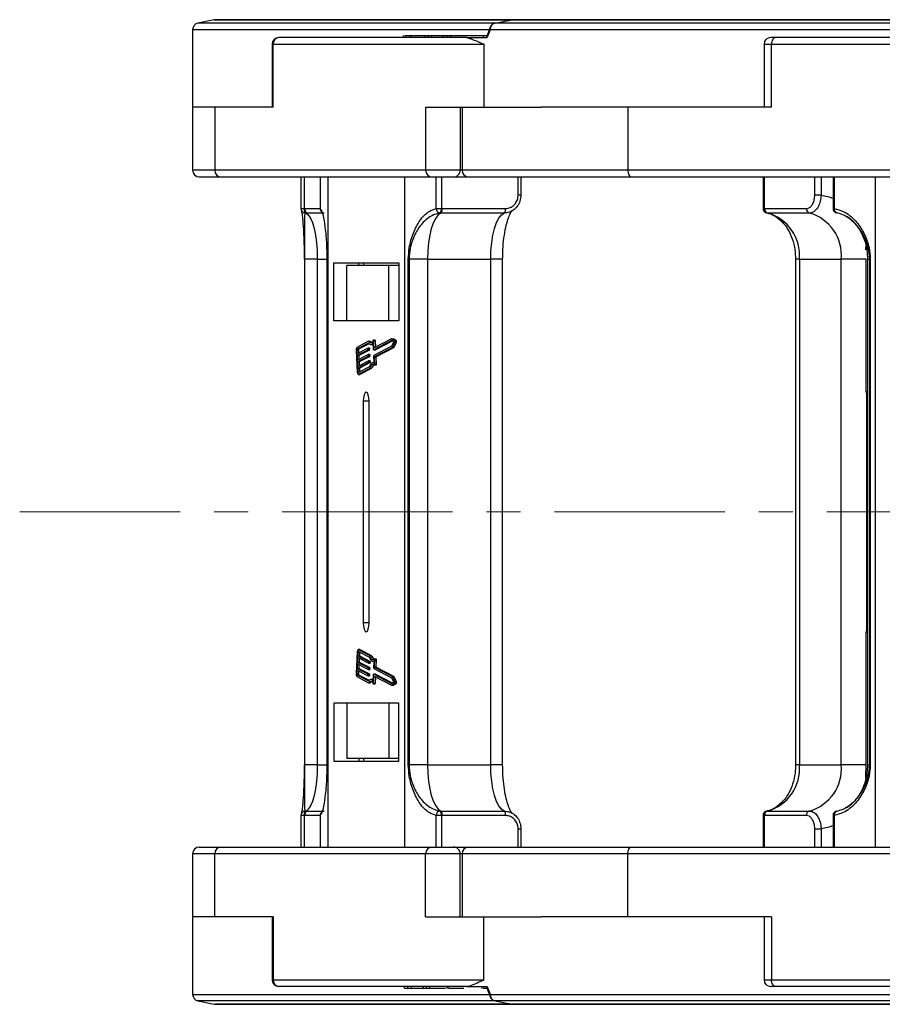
# Model space of a CAD drawing. Header units: millimetres. Extents: x -1055 to 1009, y -247 to 1211.
# Tile 6 of 51: x -318 to -221, y 140 to 251. Entities that reach past the tile are written whole.
import ezdxf

# ---------------------------------------------------------------- set-up
doc = ezdxf.new("R2010")
doc.units = ezdxf.units.MM
doc.linetypes.add('CENTERX2', pattern=[20.32, 12.7, -2.54, 2.54, -2.54])

msp = doc.modelspace()

# ---------------------------------------------------------------- linework, layer by layer
at = {"color": 7, "linetype": 'Continuous', "lineweight": 25}
for p, q in [((-295.727, 250.512), (-297.552, 250.147)), ((-262.287, 250.527), (-295.58, 250.527)), ((-262.431, 250.513), (-262.423, 250.512)), ((-182.598, 250.527), (-262.287, 250.527)), ((-298.154, 249.412), (-298.154, 240.727)), ((-264.293, 250.148), (-264.285, 250.147)), ((-288.434, 248.527), (-288.504, 248.527)), ((-267.513, 248.527), (-288.434, 248.527)), ((-274.586, 248.752), (-274.586, 248.527)), ((-274.391, 248.727), (-274.391, 248.527)), ((-273.75, 248.727), (-273.75, 248.527)), ((-272.156, 248.727), (-272.156, 248.527)), ((-271.774, 248.727), (-272.156, 248.727)), ((-271.774, 248.727), (-271.774, 248.527)), ((-271.443, 248.727), (-271.774, 248.727)), ((-271.443, 248.727), (-271.443, 248.527)), ((-270.093, 248.727), (-271.443, 248.727)), ((-270.093, 248.727), (-270.093, 248.527)), ((-269.686, 248.727), (-270.093, 248.727)), ((-269.686, 248.727), (-269.686, 248.527)), ((-269.304, 248.727), (-269.686, 248.727)), ((-269.304, 248.727), (-269.304, 248.527)), ((-265.639, 248.727), (-269.304, 248.727)), ((-268.39, 248.727), (-268.39, 248.752)), ((-267.513, 248.527), (-265.172, 248.527)), ((-265.639, 248.727), (-265.639, 248.527)), ((-265.195, 248.727), (-265.639, 248.727)), ((-232.92, 248.527), (-233.447, 248.527)), ((-181.37, 248.527), (-232.92, 248.527)), ((-289.254, 247.777), (-289.254, 240.727)), ((-289.142, 247.777), (-265.645, 247.777)), ((-289.142, 240.727), (-289.142, 247.777)), ((-265.542, 247.809), (-265.542, 240.727)), ((-234.197, 247.777), (-234.197, 240.727)), ((-233.354, 247.777), (-175.458, 247.777)), ((-233.354, 240.727), (-233.354, 247.777)), ((-298.154, 240.727), (-298.135, 240.727)), ((-298.153, 240.727), (-298.153, 233.677)), ((-295.671, 240.727), (-298.135, 240.727)), ((-295.671, 240.727), (-295.671, 233.677)), ((-289.142, 240.727), (-295.671, 240.727)), ((-272.072, 240.727), (-272.072, 233.677)), ((-272.072, 240.727), (-265.542, 240.727)), ((-268.195, 240.727), (-268.195, 233.677)), ((-267.998, 240.727), (-267.998, 233.677)), ((-265.542, 240.727), (-259.15, 240.727)), ((-249.444, 240.727), (-259.15, 240.727)), ((-249.444, 240.727), (-249.444, 233.677)), ((-233.354, 240.727), (-249.444, 240.727)), ((-272.072, 233.677), (-295.671, 233.677)), ((-268.195, 233.677), (-272.072, 233.677)), ((-191.294, 233.677), (-249.444, 233.677)), ((-297.403, 232.927), (-294.964, 232.927)), ((-294.964, 232.927), (-271.364, 232.927)), ((-286.032, 232.927), (-286.032, 229.39)), ((-285.67, 232.927), (-285.67, 229.39)), ((-283.879, 232.927), (-283.879, 229.39)), ((-283.875, 232.927), (-283.875, 229.39)), ((-283.024, 232.927), (-283.024, 182.927)), ((-274.415, 182.927), (-274.415, 232.927)), ((-271.364, 232.927), (-268.941, 232.927)), ((-270.893, 229.39), (-270.893, 232.927)), ((-270.301, 232.927), (-270.301, 229.39)), ((-268.941, 232.927), (-267.624, 232.927)), ((-267.624, 232.927), (-267.248, 232.927)), ((-267.248, 232.927), (-249.01, 232.927)), ((-261.718, 230.896), (-261.718, 232.927)), ((-261.384, 230.896), (-261.384, 232.927)), ((-249.01, 232.927), (-190.861, 232.927)), ((-234.306, 232.927), (-234.306, 229.39)), ((-234.196, 232.927), (-234.196, 229.39)), ((-228.513, 230.896), (-228.513, 232.927)), ((-227.81, 232.927), (-227.81, 230.896)), ((-226.475, 232.927), (-226.475, 229.39)), ((-226.343, 232.927), (-226.343, 229.39)), ((-221.773, 232.927), (-221.773, 182.927)), ((-227.81, 230.896), (-228.513, 230.896)), ((-285.67, 229.39), (-285.578, 229.387)), ((-270.893, 229.39), (-270.301, 229.39)), ((-270.301, 229.39), (-270.21, 229.387)), ((-270.21, 229.387), (-263.133, 229.387)), ((-234.196, 229.39), (-234.136, 229.387)), ((-234.136, 229.387), (-229.45, 229.387)), ((-285.457, 228.891), (-285.58, 228.895)), ((-270.356, 228.891), (-270.476, 228.895)), ((-263.279, 228.891), (-270.356, 228.891)), ((-233.873, 228.895), (-233.889, 228.898)), ((-233.794, 228.891), (-233.873, 228.895)), ((-229.107, 228.891), (-233.794, 228.891)), ((-285.626, 223.731), (-285.626, 182.927)), ((-284.2, 223.731), (-285.618, 223.731)), ((-285.618, 223.731), (-285.618, 182.927)), ((-284.2, 223.731), (-284.2, 182.927)), ((-283.126, 223.731), (-283.126, 182.927)), ((-283.122, 223.731), (-283.122, 182.927)), ((-274.008, 182.927), (-274.008, 223.731)), ((-274.008, 223.731), (-273.932, 223.731)), ((-271.866, 223.731), (-273.932, 223.731)), ((-273.932, 223.731), (-273.932, 182.927)), ((-271.866, 223.731), (-264.789, 223.731)), ((-271.866, 223.731), (-271.866, 182.927)), ((-264.789, 182.927), (-264.789, 223.731)), ((-263.451, 182.927), (-263.451, 223.731)), ((-230.671, 223.731), (-230.671, 182.927)), ((-230.232, 223.731), (-225.546, 223.731)), ((-230.232, 223.731), (-230.232, 182.927)), ((-222.771, 223.731), (-225.546, 223.731)), ((-225.546, 182.927), (-225.546, 223.731)), ((-222.771, 208.844), (-222.771, 223.731)), ((-222.616, 223.731), (-222.616, 182.927)), ((-222.372, 223.731), (-222.302, 223.731)), ((-222.372, 182.927), (-222.372, 223.731)), ((-222.302, 223.731), (-222.302, 182.927)), ((-282.362, 223.327), (-275.077, 223.327)), ((-282.362, 216.827), (-282.362, 223.327)), ((-280.891, 216.827), (-280.891, 223.027)), ((-276.177, 223.027), (-280.891, 223.027)), ((-279.531, 223.027), (-279.531, 223.327)), ((-279.034, 223.327), (-279.034, 223.027)), ((-276.177, 216.827), (-276.177, 223.027)), ((-275.077, 223.027), (-276.177, 223.027)), ((-275.077, 223.327), (-275.077, 216.827)), ((-275.077, 216.827), (-282.362, 216.827)), ((-278.451, 214.532), (-279.77, 213.851)), ((-278.46, 214.32), (-279.759, 213.65)), ((-278.401, 214.253), (-279.57, 213.65)), ((-278.451, 214.532), (-278.262, 214.532)), ((-278.23, 214.173), (-278.041, 214.173)), ((-277.902, 213.625), (-277.946, 214.402)), ((-277.732, 214.673), (-277.921, 214.673)), ((-277.844, 213.81), (-277.888, 214.588)), ((-277.888, 214.588), (-277.699, 214.588)), ((-275.878, 214.618), (-277.882, 213.584)), ((-277.848, 212.981), (-275.844, 214.015)), ((-275.875, 214.826), (-277.844, 213.81)), ((-277.77, 212.814), (-275.819, 213.821)), ((-277.661, 213.905), (-277.699, 214.588)), ((-275.799, 214.561), (-277.694, 213.584)), ((-277.582, 212.814), (-275.63, 213.821)), ((-275.626, 214.438), (-275.878, 214.618)), ((-275.533, 214.581), (-275.875, 214.826)), ((-275.875, 214.826), (-275.687, 214.826)), ((-275.844, 214.015), (-275.626, 214.438)), ((-275.819, 213.821), (-275.522, 214.396)), ((-275.819, 213.821), (-275.63, 213.821)), ((-275.344, 214.581), (-275.687, 214.826)), ((-275.63, 213.821), (-275.334, 214.396)), ((-275.533, 214.581), (-275.344, 214.581)), ((-275.522, 214.396), (-275.334, 214.396)), ((-279.853, 213.498), (-279.717, 211.086)), ((-279.787, 213.532), (-279.764, 213.13)), ((-279.787, 213.532), (-279.598, 213.532)), ((-279.764, 213.13), (-278.558, 213.752)), ((-279.759, 213.65), (-279.57, 213.65)), ((-278.546, 213.551), (-279.753, 212.929)), ((-279.753, 212.929), (-279.724, 212.427)), ((-279.753, 212.929), (-279.564, 212.929)), ((-279.724, 212.427), (-278.518, 213.049)), ((-278.507, 212.848), (-279.713, 212.226)), ((-279.598, 213.532), (-279.581, 213.225)), ((-278.358, 213.551), (-279.564, 212.929)), ((-279.564, 212.929), (-279.541, 212.521)), ((-278.318, 212.848), (-279.524, 212.226)), ((-278.366, 213.753), (-278.555, 213.753)), ((-278.546, 213.551), (-278.358, 213.551)), ((-278.538, 213.711), (-278.533, 213.61)), ((-278.538, 213.711), (-278.35, 213.711)), ((-278.533, 213.61), (-278.344, 213.61)), ((-278.326, 213.05), (-278.515, 213.05)), ((-278.507, 212.848), (-278.318, 212.848)), ((-278.499, 213.007), (-278.493, 212.907)), ((-278.499, 213.007), (-278.31, 213.007)), ((-278.493, 212.907), (-278.304, 212.907)), ((-278.35, 213.711), (-278.344, 213.61)), ((-278.31, 213.007), (-278.304, 212.907)), ((-277.885, 213.583), (-277.697, 213.583)), ((-277.882, 213.584), (-277.694, 213.584)), ((-277.818, 212.145), (-277.862, 212.922)), ((-277.743, 212.028), (-277.784, 212.755)), ((-277.784, 212.755), (-277.595, 212.755)), ((-277.77, 212.814), (-277.582, 212.814)), ((-277.694, 213.584), (-277.697, 213.583)), ((-277.554, 212.028), (-277.595, 212.755)), ((-279.713, 212.226), (-279.684, 211.723)), ((-279.713, 212.226), (-279.524, 212.226)), ((-279.684, 211.723), (-278.478, 212.345)), ((-278.467, 212.144), (-279.673, 211.522)), ((-279.611, 211.037), (-278.312, 211.707)), ((-279.524, 212.226), (-279.501, 211.818)), ((-278.278, 212.144), (-279.484, 211.522)), ((-278.287, 212.346), (-278.475, 212.346)), ((-278.467, 212.144), (-278.278, 212.144)), ((-278.459, 212.304), (-278.453, 212.203)), ((-278.459, 212.304), (-278.27, 212.304)), ((-278.453, 212.203), (-278.264, 212.203)), ((-278.27, 212.304), (-278.264, 212.203)), ((-277.82, 212.174), (-277.922, 212.174)), ((-277.776, 211.909), (-277.588, 211.909)), ((-277.743, 212.028), (-277.554, 212.028)), ((-279.673, 211.522), (-279.65, 211.12)), ((-279.673, 211.522), (-279.484, 211.522)), ((-279.65, 211.12), (-279.462, 211.12)), ((-279.617, 210.831), (-279.428, 210.831)), ((-279.6, 210.836), (-278.28, 211.517)), ((-279.6, 210.836), (-279.411, 210.836)), ((-279.484, 211.522), (-279.462, 211.12)), ((-279.462, 211.12), (-279.461, 211.114)), ((-279.428, 210.831), (-279.411, 210.836)), ((-279.411, 210.836), (-278.092, 211.517)), ((-278.28, 211.517), (-278.092, 211.517)), ((-222.735, 208.819), (-222.735, 182.927)), ((-222.697, 208.895), (-222.616, 208.911)), ((-285.626, 207.927), (-285.626, 167.123)), ((-285.618, 207.927), (-285.618, 167.123)), ((-284.2, 207.927), (-284.2, 167.123)), ((-283.126, 207.927), (-283.126, 167.123)), ((-283.122, 207.927), (-283.122, 167.123)), ((-283.024, 207.927), (-283.024, 157.927)), ((-279.051, 207.927), (-279.051, 183.027)), ((-279.051, 207.827), (-279.051, 182.927)), ((-278.388, 207.827), (-279.051, 207.827)), ((-278.388, 183.027), (-278.388, 207.927)), ((-278.388, 182.927), (-278.388, 207.827)), ((-274.415, 157.927), (-274.415, 207.927)), ((-274.008, 167.123), (-274.008, 207.927)), ((-273.932, 207.927), (-273.932, 167.123)), ((-271.866, 207.927), (-271.866, 167.123)), ((-264.789, 167.123), (-264.789, 207.927)), ((-263.451, 167.123), (-263.451, 207.927)), ((-230.671, 207.927), (-230.671, 167.123)), ((-230.232, 207.927), (-230.232, 167.123)), ((-225.546, 167.123), (-225.546, 207.927)), ((-222.735, 207.927), (-222.735, 182.034)), ((-222.616, 207.927), (-222.616, 167.123)), ((-222.372, 167.123), (-222.372, 207.927)), ((-222.302, 207.927), (-222.302, 167.123)), ((-221.773, 207.927), (-221.773, 157.927)), ((-278.388, 183.027), (-279.051, 183.027)), ((-222.771, 167.123), (-222.771, 182.009)), ((-279.717, 179.768), (-279.853, 177.355)), ((-279.65, 179.733), (-279.673, 179.331)), ((-279.65, 179.733), (-279.462, 179.733)), ((-279.428, 180.022), (-279.617, 180.022)), ((-278.312, 179.146), (-279.611, 179.817)), ((-278.28, 179.337), (-279.6, 180.018)), ((-279.6, 180.018), (-279.411, 180.018)), ((-279.462, 179.733), (-279.484, 179.331)), ((-279.461, 179.739), (-279.462, 179.733)), ((-279.411, 180.018), (-279.428, 180.022)), ((-278.092, 179.337), (-279.411, 180.018)), ((-279.684, 179.13), (-279.713, 178.628)), ((-279.713, 178.628), (-278.507, 178.005)), ((-279.713, 178.628), (-279.524, 178.628)), ((-278.478, 178.508), (-279.684, 179.13)), ((-279.673, 179.331), (-278.467, 178.709)), ((-279.673, 179.331), (-279.484, 179.331)), ((-279.501, 179.036), (-279.524, 178.628)), ((-279.524, 178.628), (-278.318, 178.005)), ((-279.484, 179.331), (-278.278, 178.709)), ((-278.467, 178.709), (-278.278, 178.709)), ((-278.453, 178.65), (-278.459, 178.55)), ((-278.459, 178.55), (-278.27, 178.55)), ((-278.453, 178.65), (-278.264, 178.65)), ((-278.28, 179.337), (-278.092, 179.337)), ((-278.264, 178.65), (-278.27, 178.55)), ((-277.922, 178.679), (-277.82, 178.679)), ((-277.862, 177.932), (-277.818, 178.708)), ((-277.784, 178.098), (-277.743, 178.825)), ((-277.588, 178.945), (-277.776, 178.945)), ((-277.743, 178.825), (-277.554, 178.825)), ((-277.595, 178.098), (-277.554, 178.825)), ((-279.764, 177.723), (-279.787, 177.321)), ((-278.558, 177.101), (-279.764, 177.723)), ((-279.724, 178.427), (-279.753, 177.924)), ((-279.753, 177.924), (-278.546, 177.302)), ((-279.753, 177.924), (-279.564, 177.924)), ((-278.518, 177.804), (-279.724, 178.427)), ((-279.581, 177.629), (-279.598, 177.321)), ((-279.541, 178.332), (-279.564, 177.924)), ((-279.564, 177.924), (-278.358, 177.302)), ((-278.515, 177.804), (-278.326, 177.804)), ((-278.507, 178.005), (-278.318, 178.005)), ((-278.493, 177.947), (-278.499, 177.846)), ((-278.499, 177.846), (-278.31, 177.846)), ((-278.493, 177.947), (-278.304, 177.947)), ((-278.475, 178.507), (-278.287, 178.507)), ((-278.304, 177.947), (-278.31, 177.846)), ((-275.844, 176.838), (-277.848, 177.873)), ((-277.784, 178.098), (-277.595, 178.098)), ((-275.819, 177.032), (-277.77, 178.039)), ((-277.77, 178.039), (-277.582, 178.039)), ((-275.63, 177.032), (-277.582, 178.039)), ((-279.787, 177.321), (-279.598, 177.321)), ((-279.77, 177.002), (-278.451, 176.322)), ((-279.759, 177.203), (-278.46, 176.533)), ((-279.759, 177.203), (-279.57, 177.203)), ((-279.57, 177.203), (-278.401, 176.6)), ((-278.555, 177.1), (-278.366, 177.1)), ((-278.546, 177.302), (-278.358, 177.302)), ((-278.533, 177.243), (-278.538, 177.143)), ((-278.538, 177.143), (-278.35, 177.143)), ((-278.533, 177.243), (-278.344, 177.243)), ((-278.451, 176.322), (-278.262, 176.322)), ((-278.344, 177.243), (-278.35, 177.143)), ((-278.041, 176.68), (-278.23, 176.68)), ((-277.946, 176.451), (-277.902, 177.228)), ((-277.888, 176.265), (-277.844, 177.043)), ((-277.697, 177.27), (-277.885, 177.27)), ((-277.882, 177.27), (-275.878, 176.235)), ((-277.882, 177.27), (-277.694, 177.27)), ((-277.844, 177.043), (-275.875, 176.027)), ((-277.699, 176.265), (-277.661, 176.948)), ((-277.697, 177.27), (-277.694, 177.27)), ((-277.694, 177.27), (-275.799, 176.292)), ((-275.878, 176.235), (-275.626, 176.416)), ((-275.626, 176.416), (-275.844, 176.838)), ((-275.522, 176.458), (-275.819, 177.032)), ((-275.819, 177.032), (-275.63, 177.032)), ((-275.334, 176.458), (-275.63, 177.032)), ((-275.522, 176.458), (-275.334, 176.458)), ((-277.921, 176.181), (-277.732, 176.181)), ((-277.888, 176.265), (-277.699, 176.265)), ((-275.875, 176.027), (-275.533, 176.273)), ((-275.875, 176.027), (-275.687, 176.027)), ((-275.687, 176.027), (-275.344, 176.273)), ((-275.533, 176.273), (-275.344, 176.273)), ((-275.077, 174.027), (-282.362, 174.027)), ((-282.362, 174.027), (-282.362, 167.527)), ((-280.891, 174.027), (-280.891, 167.827)), ((-276.177, 174.027), (-276.177, 167.827)), ((-275.077, 167.527), (-275.077, 174.027)), ((-282.362, 167.527), (-275.077, 167.527)), ((-276.177, 167.827), (-280.891, 167.827)), ((-279.531, 167.827), (-279.531, 167.527)), ((-279.034, 167.827), (-279.034, 167.527)), ((-275.077, 167.827), (-276.177, 167.827)), ((-284.2, 167.123), (-285.618, 167.123)), ((-274.008, 167.123), (-273.932, 167.123)), ((-271.866, 167.123), (-273.932, 167.123)), ((-271.866, 167.123), (-264.789, 167.123)), ((-230.232, 167.123), (-225.546, 167.123)), ((-222.771, 167.123), (-225.546, 167.123)), ((-222.372, 167.123), (-222.302, 167.123)), ((-286.032, 161.463), (-286.032, 157.927)), ((-285.578, 161.466), (-285.67, 161.463)), ((-285.67, 161.463), (-285.67, 157.927)), ((-285.58, 161.958), (-285.457, 161.962)), ((-283.879, 161.463), (-283.879, 157.927)), ((-283.875, 161.463), (-283.875, 157.927)), ((-270.893, 157.927), (-270.893, 161.463)), ((-270.301, 161.463), (-270.893, 161.463)), ((-270.476, 161.958), (-270.356, 161.962)), ((-270.356, 161.962), (-263.279, 161.962)), ((-270.21, 161.466), (-270.301, 161.463)), ((-270.301, 161.463), (-270.301, 157.927)), ((-263.133, 161.466), (-270.21, 161.466)), ((-234.306, 161.463), (-234.306, 157.927)), ((-234.136, 161.466), (-234.196, 161.463)), ((-234.196, 161.463), (-234.196, 157.927)), ((-229.45, 161.466), (-234.136, 161.466)), ((-233.889, 161.956), (-233.873, 161.958)), ((-233.873, 161.958), (-233.794, 161.962)), ((-233.794, 161.962), (-229.107, 161.962)), ((-226.475, 161.463), (-226.475, 157.927)), ((-226.343, 161.463), (-226.343, 157.927)), ((-261.718, 157.927), (-261.718, 159.957)), ((-261.384, 157.927), (-261.384, 159.957)), ((-228.513, 159.957), (-227.81, 159.957)), ((-228.513, 157.927), (-228.513, 159.957)), ((-227.81, 159.957), (-227.81, 157.927)), ((-297.403, 157.927), (-294.964, 157.927)), ((-294.964, 157.927), (-271.364, 157.927)), ((-271.364, 157.927), (-268.941, 157.927)), ((-268.941, 157.927), (-267.624, 157.927)), ((-267.624, 157.927), (-267.248, 157.927)), ((-267.248, 157.927), (-249.01, 157.927)), ((-249.01, 157.927), (-190.861, 157.927)), ((-298.153, 157.177), (-298.153, 150.127)), ((-295.671, 150.127), (-295.671, 157.177)), ((-272.072, 157.177), (-295.671, 157.177)), ((-272.072, 150.127), (-272.072, 157.177)), ((-268.195, 157.177), (-272.072, 157.177)), ((-268.195, 150.127), (-268.195, 157.177)), ((-267.998, 157.177), (-267.998, 150.127)), ((-249.444, 150.127), (-249.444, 157.177)), ((-191.294, 157.177), (-249.444, 157.177)), ((-298.154, 150.127), (-298.154, 141.442)), ((-298.154, 150.127), (-298.135, 150.127)), ((-295.671, 150.127), (-298.135, 150.127)), ((-289.142, 150.127), (-295.671, 150.127)), ((-289.254, 150.127), (-289.254, 143.077)), ((-289.142, 150.127), (-289.142, 143.077)), ((-272.072, 150.127), (-265.542, 150.127)), ((-265.542, 143.044), (-265.542, 150.127)), ((-265.542, 150.127), (-259.15, 150.127)), ((-249.444, 150.127), (-259.15, 150.127)), ((-233.354, 150.127), (-249.444, 150.127)), ((-234.197, 150.127), (-234.197, 143.077)), ((-233.354, 150.127), (-233.354, 143.077)), ((-289.142, 143.077), (-265.645, 143.077)), ((-288.434, 142.327), (-288.504, 142.327)), ((-267.513, 142.327), (-288.434, 142.327)), ((-274.448, 142.127), (-274.448, 142.327)), ((-274.066, 142.127), (-274.066, 142.327)), ((-273.659, 142.127), (-273.659, 142.327)), ((-272.309, 142.127), (-272.309, 142.327)), ((-271.978, 142.127), (-271.978, 142.327)), ((-271.596, 142.127), (-271.596, 142.327)), ((-269.709, 142.327), (-269.709, 142.102)), ((-269.506, 142.127), (-269.506, 142.327)), ((-267.513, 142.327), (-265.172, 142.327)), ((-265.65, 142.127), (-265.65, 142.327)), ((-232.92, 142.327), (-233.447, 142.327)), ((-233.354, 143.077), (-175.458, 143.077)), ((-181.37, 142.327), (-232.92, 142.327)), ((-274.448, 142.127), (-274.066, 142.127)), ((-274.066, 142.127), (-273.659, 142.127)), ((-273.659, 142.127), (-272.309, 142.127)), ((-272.309, 142.127), (-271.978, 142.127)), ((-271.978, 142.127), (-271.596, 142.127)), ((-271.596, 142.127), (-269.865, 142.127)), ((-268.833, 142.102), (-268.833, 142.127)), ((-265.859, 142.127), (-265.825, 142.127)), ((-265.65, 142.127), (-265.195, 142.127)), ((-297.552, 140.706), (-295.727, 140.341)), ((-262.287, 140.327), (-295.58, 140.327)), ((-264.293, 140.706), (-264.285, 140.706)), ((-262.431, 140.341), (-262.423, 140.341)), ((-182.598, 140.327), (-262.287, 140.327))]:
    msp.add_line(p, q, dxfattribs=at)
at = {"color": 8, "linetype": 'Continuous', "lineweight": 25}
for p, q in [((-295.727, 250.512), (-262.457, 250.512)), ((-262.423, 250.512), (-182.451, 250.512)), ((-298.154, 249.412), (-264.987, 249.412)), ((-264.32, 250.147), (-297.552, 250.147)), ((-264.844, 249.412), (-180.024, 249.412)), ((-180.627, 250.147), (-264.285, 250.147)), ((-289.254, 247.777), (-289.142, 247.777)), ((-234.197, 247.777), (-233.354, 247.777)), ((-295.671, 233.677), (-298.153, 233.677)), ((-267.998, 233.677), (-268.195, 233.677)), ((-249.444, 233.677), (-267.998, 233.677)), ((-261.384, 230.896), (-261.718, 230.896)), ((-286.032, 229.39), (-285.67, 229.39)), ((-285.578, 229.387), (-283.879, 229.387)), ((-283.879, 229.39), (-283.875, 229.39)), ((-234.306, 229.39), (-234.196, 229.39)), ((-226.475, 229.39), (-226.343, 229.39)), ((-283.428, 228.891), (-285.457, 228.891)), ((-222.795, 224.785), (-222.795, 225.152)), ((-285.626, 223.731), (-285.618, 223.731)), ((-284.2, 223.731), (-283.126, 223.731)), ((-283.122, 223.731), (-283.126, 223.731)), ((-263.451, 223.731), (-264.789, 223.731)), ((-230.232, 223.731), (-230.671, 223.731)), ((-222.616, 223.731), (-222.372, 223.731)), ((-222.616, 208.709), (-222.735, 208.819)), ((-222.735, 182.034), (-222.616, 182.144)), ((-285.626, 167.123), (-285.618, 167.123)), ((-284.2, 167.123), (-283.126, 167.123)), ((-283.122, 167.123), (-283.126, 167.123)), ((-263.451, 167.123), (-264.789, 167.123)), ((-230.232, 167.123), (-230.671, 167.123)), ((-222.616, 167.123), (-222.372, 167.123)), ((-222.795, 165.692), (-222.795, 166.069)), ((-285.67, 161.463), (-286.032, 161.463)), ((-283.879, 161.466), (-285.578, 161.466)), ((-285.457, 161.962), (-283.429, 161.962)), ((-283.875, 161.463), (-283.879, 161.463)), ((-234.196, 161.463), (-234.306, 161.463)), ((-226.343, 161.463), (-226.475, 161.463)), ((-261.718, 159.957), (-261.384, 159.957)), ((-295.671, 157.177), (-298.153, 157.177)), ((-267.998, 157.177), (-268.195, 157.177)), ((-249.444, 157.177), (-267.998, 157.177)), ((-289.254, 143.077), (-289.142, 143.077)), ((-234.197, 143.077), (-233.354, 143.077)), ((-298.154, 141.442), (-264.985, 141.442)), ((-264.844, 141.442), (-180.024, 141.442)), ((-264.285, 140.706), (-297.552, 140.706)), ((-295.727, 140.341), (-262.423, 140.341)), ((-180.627, 140.706), (-264.285, 140.706)), ((-262.423, 140.341), (-182.451, 140.341))]:
    msp.add_line(p, q, dxfattribs=at)
at = {"color": 1, "linetype": 'CENTERX2', "lineweight": 13, "ltscale": 1.5}
msp.add_line((797.721, 195.427), (-317.507, 195.427), dxfattribs=at)
at = {"color": 7, "linetype": 'Continuous', "lineweight": 25, "flags": 128}
for points in [[(-232.92, 248.527), (-233.005, 248.512), (-233.086, 248.47), (-233.161, 248.4), (-233.227, 248.307), (-233.281, 248.193), (-233.321, 248.064), (-233.346, 247.923), (-233.354, 247.777)], [(-249.444, 233.677), (-249.435, 233.53), (-249.411, 233.39), (-249.37, 233.26), (-249.317, 233.146), (-249.251, 233.053), (-249.176, 232.984), (-249.094, 232.941), (-249.01, 232.927)], [(-285.457, 228.891), (-285.204, 228.692), (-284.965, 228.331), (-284.748, 227.819), (-284.559, 227.174), (-284.406, 226.417), (-284.293, 225.572), (-284.223, 224.666), (-284.2, 223.731)], [(-270.356, 228.891), (-270.66, 228.692), (-270.947, 228.331), (-271.208, 227.819), (-271.434, 227.174), (-271.618, 226.417), (-271.754, 225.572), (-271.838, 224.666), (-271.866, 223.731)], [(-264.789, 223.731), (-264.761, 224.666), (-264.677, 225.572), (-264.541, 226.417), (-264.357, 227.174), (-264.131, 227.819), (-263.87, 228.331), (-263.583, 228.692), (-263.279, 228.891)], [(-277.946, 214.402), (-278.006, 214.312), (-278.068, 214.244), (-278.133, 214.198), (-278.2, 214.175), (-278.267, 214.177), (-278.333, 214.201), (-278.398, 214.249), (-278.46, 214.32)], [(-277.941, 214.654), (-277.998, 214.549), (-278.059, 214.467), (-278.124, 214.411), (-278.19, 214.382), (-278.257, 214.379), (-278.324, 214.404), (-278.389, 214.455), (-278.451, 214.532)], [(-278.136, 214.404), (-278.2, 214.455), (-278.262, 214.532)], [(-277.888, 214.588), (-277.89, 214.613), (-277.895, 214.634), (-277.901, 214.652), (-277.908, 214.665), (-277.916, 214.672), (-277.925, 214.672), (-277.933, 214.666), (-277.941, 214.654)], [(-277.699, 214.588), (-277.702, 214.613), (-277.706, 214.634), (-277.712, 214.652), (-277.719, 214.665), (-277.728, 214.672), (-277.732, 214.673)], [(-278.558, 213.752), (-278.554, 213.753), (-278.551, 213.752), (-278.548, 213.749), (-278.545, 213.744), (-278.543, 213.737), (-278.541, 213.729), (-278.539, 213.72), (-278.538, 213.711)], [(-278.518, 213.049), (-278.515, 213.05), (-278.511, 213.048), (-278.508, 213.045), (-278.505, 213.04), (-278.503, 213.034), (-278.501, 213.026), (-278.499, 213.017), (-278.499, 213.007)], [(-278.366, 213.753), (-278.366, 213.753), (-278.362, 213.752), (-278.359, 213.749), (-278.356, 213.744), (-278.354, 213.737), (-278.352, 213.729), (-278.35, 213.72), (-278.35, 213.711)], [(-278.326, 213.05), (-278.326, 213.05), (-278.323, 213.048), (-278.32, 213.045), (-278.317, 213.04), (-278.314, 213.034), (-278.312, 213.026), (-278.311, 213.017), (-278.31, 213.007)], [(-277.882, 213.584), (-277.886, 213.583), (-277.889, 213.584), (-277.892, 213.587), (-277.895, 213.592), (-277.898, 213.599), (-277.9, 213.607), (-277.901, 213.616), (-277.902, 213.625)], [(-278.478, 212.345), (-278.475, 212.346), (-278.472, 212.345), (-278.468, 212.342), (-278.466, 212.337), (-278.463, 212.33), (-278.461, 212.322), (-278.46, 212.313), (-278.459, 212.304)], [(-278.312, 211.707), (-278.261, 211.836), (-278.205, 211.947), (-278.145, 212.036), (-278.083, 212.104), (-278.018, 212.15), (-277.951, 212.172), (-277.884, 212.17), (-277.818, 212.145)], [(-278.287, 212.346), (-278.286, 212.346), (-278.283, 212.345), (-278.28, 212.342), (-278.277, 212.337), (-278.274, 212.33), (-278.272, 212.322), (-278.271, 212.313), (-278.27, 212.304)], [(-278.28, 211.517), (-278.23, 211.651), (-278.175, 211.765), (-278.114, 211.855), (-278.051, 211.919), (-277.985, 211.958), (-277.918, 211.97), (-277.851, 211.955), (-277.786, 211.913)], [(-277.786, 211.913), (-277.777, 211.909), (-277.769, 211.911), (-277.761, 211.92), (-277.754, 211.935), (-277.748, 211.954), (-277.744, 211.977), (-277.743, 212.002), (-277.743, 212.028)], [(-277.588, 211.909), (-277.58, 211.911), (-277.572, 211.92), (-277.565, 211.935), (-277.56, 211.954), (-277.556, 211.977), (-277.554, 212.002), (-277.554, 212.028)], [(-279.717, 211.086), (-279.712, 211.028), (-279.703, 210.974), (-279.691, 210.927), (-279.676, 210.888), (-279.658, 210.858), (-279.639, 210.839), (-279.62, 210.832), (-279.6, 210.836)], [(-279.65, 211.12), (-279.649, 211.101), (-279.646, 211.083), (-279.642, 211.067), (-279.637, 211.054), (-279.631, 211.044), (-279.625, 211.038), (-279.618, 211.035), (-279.611, 211.037)], [(-278.388, 207.827), (-278.414, 208.209), (-278.485, 208.534), (-278.593, 208.751), (-278.719, 208.827), (-278.846, 208.751), (-278.954, 208.534), (-279.025, 208.209), (-279.051, 207.827)], [(-279.051, 183.027), (-279.025, 182.644), (-278.954, 182.32), (-278.846, 182.103), (-278.719, 182.027), (-278.593, 182.103), (-278.485, 182.32), (-278.414, 182.644), (-278.388, 183.027)], [(-279.6, 180.018), (-279.62, 180.022), (-279.639, 180.014), (-279.658, 179.995), (-279.676, 179.966), (-279.691, 179.926), (-279.703, 179.879), (-279.712, 179.825), (-279.717, 179.768)], [(-279.611, 179.817), (-279.618, 179.818), (-279.625, 179.816), (-279.631, 179.809), (-279.637, 179.799), (-279.642, 179.786), (-279.646, 179.77), (-279.649, 179.753), (-279.65, 179.733)], [(-278.459, 178.55), (-278.46, 178.54), (-278.461, 178.531), (-278.463, 178.523), (-278.466, 178.517), (-278.468, 178.512), (-278.472, 178.508), (-278.475, 178.507), (-278.478, 178.508)], [(-277.818, 178.708), (-277.884, 178.683), (-277.951, 178.682), (-278.018, 178.704), (-278.083, 178.749), (-278.145, 178.817), (-278.205, 178.907), (-278.261, 179.017), (-278.312, 179.146)], [(-278.27, 178.55), (-278.271, 178.54), (-278.272, 178.531), (-278.274, 178.523), (-278.277, 178.517), (-278.28, 178.512), (-278.283, 178.508), (-278.286, 178.507), (-278.287, 178.507)], [(-277.786, 178.941), (-277.851, 178.899), (-277.918, 178.883), (-277.985, 178.895), (-278.051, 178.934), (-278.114, 178.999), (-278.175, 179.089), (-278.23, 179.202), (-278.28, 179.337)], [(-277.743, 178.825), (-277.743, 178.851), (-277.744, 178.876), (-277.748, 178.899), (-277.754, 178.918), (-277.761, 178.933), (-277.769, 178.942), (-277.777, 178.945), (-277.786, 178.941)], [(-277.554, 178.825), (-277.554, 178.851), (-277.556, 178.876), (-277.56, 178.899), (-277.565, 178.918), (-277.572, 178.933), (-277.58, 178.942), (-277.588, 178.945)], [(-278.499, 177.846), (-278.499, 177.836), (-278.501, 177.827), (-278.503, 177.82), (-278.505, 177.813), (-278.508, 177.808), (-278.511, 177.805), (-278.515, 177.804), (-278.518, 177.804)], [(-278.31, 177.846), (-278.311, 177.836), (-278.312, 177.827), (-278.314, 177.82), (-278.317, 177.813), (-278.32, 177.808), (-278.323, 177.805), (-278.326, 177.804), (-278.326, 177.804)], [(-278.538, 177.143), (-278.539, 177.133), (-278.541, 177.124), (-278.543, 177.116), (-278.545, 177.11), (-278.548, 177.105), (-278.551, 177.101), (-278.554, 177.1), (-278.558, 177.101)], [(-278.46, 176.533), (-278.398, 176.604), (-278.333, 176.652), (-278.267, 176.677), (-278.2, 176.678), (-278.133, 176.655), (-278.068, 176.61), (-278.006, 176.541), (-277.946, 176.451)], [(-278.451, 176.322), (-278.389, 176.398), (-278.324, 176.45), (-278.257, 176.474), (-278.19, 176.472), (-278.124, 176.442), (-278.059, 176.386), (-277.998, 176.305), (-277.941, 176.199)], [(-278.35, 177.143), (-278.35, 177.133), (-278.352, 177.124), (-278.354, 177.116), (-278.356, 177.11), (-278.359, 177.105), (-278.362, 177.101), (-278.366, 177.1), (-278.366, 177.1)], [(-278.262, 176.322), (-278.2, 176.398), (-278.136, 176.449)], [(-277.902, 177.228), (-277.901, 177.238), (-277.9, 177.247), (-277.898, 177.254), (-277.895, 177.261), (-277.892, 177.266), (-277.889, 177.269), (-277.886, 177.27), (-277.882, 177.27)], [(-277.941, 176.199), (-277.933, 176.187), (-277.925, 176.181), (-277.916, 176.182), (-277.908, 176.188), (-277.901, 176.201), (-277.895, 176.219), (-277.89, 176.241), (-277.888, 176.265)], [(-277.732, 176.181), (-277.728, 176.182), (-277.719, 176.188), (-277.712, 176.201), (-277.706, 176.219), (-277.702, 176.241), (-277.699, 176.265)], [(-284.2, 167.123), (-284.223, 166.187), (-284.293, 165.282), (-284.406, 164.436), (-284.559, 163.679), (-284.748, 163.034), (-284.965, 162.523), (-285.204, 162.161), (-285.457, 161.962)], [(-271.866, 167.123), (-271.838, 166.187), (-271.754, 165.282), (-271.618, 164.436), (-271.434, 163.679), (-271.208, 163.034), (-270.947, 162.523), (-270.66, 162.161), (-270.356, 161.962)], [(-263.279, 161.962), (-263.583, 162.161), (-263.87, 162.523), (-264.131, 163.034), (-264.357, 163.679), (-264.541, 164.436), (-264.677, 165.282), (-264.761, 166.187), (-264.789, 167.123)], [(-249.444, 157.177), (-249.435, 157.323), (-249.411, 157.464), (-249.37, 157.593), (-249.317, 157.707), (-249.251, 157.8), (-249.176, 157.87), (-249.094, 157.912), (-249.01, 157.927)], [(-232.92, 142.327), (-233.005, 142.341), (-233.086, 142.384), (-233.161, 142.453), (-233.227, 142.546), (-233.281, 142.66), (-233.321, 142.79), (-233.346, 142.93), (-233.354, 143.077)]]:
    msp.add_lwpolyline(points, dxfattribs=at)
at = {"color": 8, "linetype": 'Continuous', "lineweight": 25, "flags": 128}
for points in [[(-227.81, 230.896), (-226.894, 230.683), (-226.475, 230.515)], [(-226.475, 160.338), (-226.894, 160.171), (-227.81, 159.957)]]:
    msp.add_lwpolyline(points, dxfattribs=at)
at = {"color": 7, "linetype": 'Continuous', "lineweight": 25}
for centre, radius, start, end in [((-295.58, 249.777), 0.75, 90, 101.30993), ((-262.287, 249.777), 0.75, 90, 101.07434), ((-262.287, 249.885), 0.642, 90.01134, 102.22676), ((-297.404, 249.412), 0.75, 101.30993, 180), ((-264.149, 249.412), 0.75, 101.10145, 159.51484), ((-264.107, 249.431), 0.738, 103.9847, 181.50302), ((-288.504, 247.777), 0.75, 90, 180), ((-288.412, 247.797), 0.73, 91.71155, 181.61133), ((-233.447, 247.777), 0.75, 90, 180), ((-264.843, 247.776), 0.802, 177.07752, 179.97517), ((-265.648, 247.967), 0.19, 271.07473, 304.0205), ((-297.403, 233.677), 0.75, 180, 270), ((-294.942, 233.656), 0.73, 178.38398, 268.29073), ((-271.342, 233.656), 0.73, 178.38398, 268.29073), ((-268.943, 233.675), 0.748, 270.14503, 0.15114), ((-267.248, 233.677), 0.75, 180, 270), ((-285.532, 229.39), 0.5, 180, 212.35683), ((-285.026, 229.252), 0.659, 167.87373, 212.78178), ((-284.896, 229.291), 0.689, 171.93004, 215.45116), ((-283.379, 229.39), 0.5, 180, 229.55848), ((-270.386, 229.394), 0.507, 180.40282, 259.76819), ((-270.939, 229.338), 0.641, 316.28895, 4.70567), ((-270.813, 229.294), 0.609, 318.58326, 8.79058), ((-263.736, 229.294), 0.61, 318.5941, 8.78608), ((-233.806, 229.39), 0.5, 180, 260.36115), ((-233.749, 229.329), 0.451, 172.14055, 254.02558), ((-233.664, 229.347), 0.473, 175.05122, 254.16632), ((-228.978, 229.347), 0.473, 175.05122, 254.16632), ((-225.975, 229.39), 0.5, 180, 260.97776), ((-225.925, 229.305), 0.426, 168.44388, 253.93513), ((-235.137, 224.155), 4.923, 355.0504, 74.16837), ((-230.45, 224.155), 4.923, 355.0504, 74.16837), ((-279.41, 213.58), 0.451, 143.07402, 190.52907), ((-278.045, 214.389), 0.216, 271.03487, 300.79876), ((-275.707, 214.478), 0.202, 335.94509, 30.52754), ((-275.518, 214.478), 0.202, 335.9135, 30.55913), ((-279.639, 213.56), 0.15, 143.10707, 190.52192), ((-279.45, 213.56), 0.15, 143.05925, 190.54223), ((-278.607, 213.597), 0.0752, 323.13949, 10.51862), ((-278.567, 212.893), 0.0752, 323.11292, 10.49017), ((-278.418, 213.597), 0.0751, 323.07568, 10.52741), ((-278.378, 212.893), 0.0751, 323.07568, 10.52741), ((-277.788, 212.936), 0.0752, 143.11193, 190.48794), ((-277.71, 212.769), 0.0751, 143.08466, 190.51843), ((-277.522, 212.769), 0.0751, 143.08466, 190.51843), ((-278.527, 212.19), 0.0752, 323.11292, 10.49017), ((-278.338, 212.19), 0.0751, 323.07568, 10.52741), ((-277.383, 211.373), 0.723, 127.98036, 168.57702), ((-223.36, 209.175), 0.719, 330.36772, 337.09075), ((-223.36, 181.679), 0.719, 22.90925, 29.63228), ((-278.527, 178.664), 0.0752, 349.51206, 36.88807), ((-278.338, 178.664), 0.0751, 349.47481, 36.92532), ((-277.349, 179.501), 0.761, 192.49472, 230.95059), ((-278.567, 177.96), 0.0752, 349.51206, 36.88807), ((-278.378, 177.96), 0.0751, 349.47481, 36.92532), ((-277.788, 177.918), 0.0752, 169.50761, 216.88608), ((-277.71, 178.084), 0.0751, 169.47481, 216.92532), ((-277.522, 178.084), 0.0751, 169.47481, 216.92532), ((-279.41, 177.273), 0.45, 169.4689, 216.92909), ((-279.639, 177.294), 0.15, 169.47697, 216.89243), ((-279.45, 177.294), 0.15, 169.45666, 216.94025), ((-278.607, 177.257), 0.0752, 349.4836, 36.86151), ((-278.418, 177.257), 0.0751, 349.47481, 36.92532), ((-278.045, 176.465), 0.216, 59.2125, 88.95387), ((-275.707, 176.375), 0.202, 329.47668, 24.05121), ((-275.518, 176.375), 0.202, 329.44511, 24.08278), ((-235.137, 166.698), 4.923, 285.83162, 4.94953), ((-230.45, 166.698), 4.923, 285.83162, 4.94953), ((-285.532, 161.463), 0.5, 147.64317, 180), ((-285.026, 161.601), 0.659, 147.21771, 192.12708), ((-284.896, 161.563), 0.689, 144.54997, 188.06922), ((-283.379, 161.463), 0.5, 130.44152, 180), ((-283.387, 161.472), 0.488, 95.01735, 130.41789), ((-270.386, 161.459), 0.507, 100.23227, 179.59757), ((-270.939, 161.515), 0.641, 355.29301, 43.71182), ((-270.813, 161.559), 0.609, 351.21022, 41.41548), ((-263.736, 161.559), 0.61, 351.21472, 41.40464), ((-233.806, 161.463), 0.5, 99.63885, 180), ((-233.749, 161.525), 0.451, 105.9736, 187.86106), ((-233.664, 161.507), 0.473, 105.83515, 184.94811), ((-228.978, 161.507), 0.473, 105.83515, 184.94811), ((-225.975, 161.463), 0.5, 99.02224, 180), ((-225.925, 161.548), 0.426, 106.0656, 191.55615), ((-297.403, 157.177), 0.75, 90, 180), ((-294.942, 157.197), 0.73, 91.70986, 181.616), ((-271.342, 157.197), 0.73, 91.70986, 181.616), ((-268.943, 157.179), 0.748, 359.84885, 89.85441), ((-267.248, 157.177), 0.75, 90, 180), ((-288.504, 143.077), 0.75, 180, 270), ((-288.412, 143.056), 0.73, 178.38865, 268.28904), ((-265.648, 142.886), 0.19, 55.98514, 88.92718), ((-264.843, 143.077), 0.802, 180.02505, 182.92227), ((-233.447, 143.077), 0.75, 180, 270), ((-297.404, 141.442), 0.75, 180, 258.69007), ((-264.149, 141.442), 0.75, 200.48516, 258.89855), ((-264.107, 141.422), 0.738, 178.49842, 256.01386), ((-295.58, 141.077), 0.75, 258.69007, 270), ((-262.287, 141.077), 0.75, 258.92566, 270), ((-262.287, 140.968), 0.642, 257.77285, 269.99525)]:
    msp.add_arc(centre, radius, start, end, dxfattribs=at)
at = {"color": 8, "linetype": 'Continuous', "lineweight": 25}
for centre, radius, start, end in [((-264.504, 249.552), 0.368, 160.60196, 202.37935), ((-283.385, 229.383), 0.49, 179.09259, 229.47611), ((-285.537, 229.388), 0.494, 212.40754, 265.05287), ((-285.537, 161.465), 0.495, 94.9611, 147.58015), ((-283.384, 161.471), 0.491, 130.53785, 180.89346), ((-264.504, 141.301), 0.368, 157.62116, 199.39753)]:
    msp.add_arc(centre, radius, start, end, dxfattribs=at)
at = {"color": 7, "linetype": 'Continuous', "lineweight": 25}
for centre, major_axis, ratio, start_param, end_param in [((-224.024, 247.466), (36.508, 34.661), 0.7085726, 2.1669348, 2.1874133), ((-223.985, 209.852), (1.999, -1.498), 0.0404786, 5.3949141, 5.4176344), ((-223.985, 181.002), (1.999, 1.498), 0.0404786, 0.865551, 0.8882712), ((-224.024, 143.387), (36.508, -34.661), 0.7085726, 4.095772, 4.1162506)]:
    msp.add_ellipse(centre, major_axis=major_axis, ratio=ratio, start_param=start_param, end_param=end_param, dxfattribs=at)
for points, knots in [([(-264.285, 250.147), (-263.799, 250.243), (-263.178, 250.364), (-262.558, 250.486), (-262.423, 250.512)], [0, 0, 0, 0, 0.7828253, 1, 1, 1, 1]), ([(-264.851, 249.674), (-264.889, 249.573), (-265.031, 249.192), (-265.165, 248.811), (-265.264, 248.531)], [0, 0, 0, 0, 0.2649554, 1, 1, 1, 1]), ([(-273.75, 248.727), (-273.899, 248.727), (-274.167, 248.727), (-274.322, 248.727), (-274.391, 248.727)], [0, 0, 0, 0, 0.5595642, 1, 1, 1, 1]), ([(-272.042, 248.727), (-272.402, 248.727), (-273.045, 248.727), (-273.534, 248.727), (-273.75, 248.727)], [0, 0, 0, 0, 0.5599501, 1, 1, 1, 1]), ([(-267.513, 248.527), (-267.286, 248.467), (-266.83, 248.348), (-266.041, 247.995), (-265.644, 247.817)], [0, 0, 0, 0, 0.4966721, 1, 1, 1, 1]), ([(-265.644, 247.817), (-265.632, 247.813), (-265.61, 247.806), (-265.581, 247.804), (-265.558, 247.806), (-265.547, 247.808), (-265.542, 247.809)], [0, 0, 0, 0, 0.3366081, 0.6542346, 0.862293, 1, 1, 1, 1]), ([(-261.412, 230.896), (-261.431, 230.67), (-261.469, 230.217), (-261.792, 229.614), (-262.269, 229.16), (-262.796, 228.924), (-263.144, 228.9), (-263.279, 228.891)], [0, 0, 0, 0, 0.21599468, 0.43201407, 0.6479202, 0.86290031, 1, 1, 1, 1]), ([(-263.133, 229.387), (-263.032, 229.394), (-262.771, 229.412), (-262.374, 229.59), (-262.012, 229.932), (-261.765, 230.386), (-261.734, 230.726), (-261.718, 230.896)], [0, 0, 0, 0, 0.1369142, 0.3517166, 0.567644, 0.7838237, 1, 1, 1, 1]), ([(-229.45, 229.387), (-229.383, 229.394), (-229.21, 229.412), (-228.947, 229.59), (-228.707, 229.932), (-228.544, 230.386), (-228.523, 230.726), (-228.513, 230.896)], [0, 0, 0, 0, 0.136923, 0.3517171, 0.5676413, 0.7838232, 1, 1, 1, 1]), ([(-227.81, 230.896), (-227.828, 230.67), (-227.865, 230.217), (-228.097, 229.614), (-228.429, 229.16), (-228.787, 228.924), (-229.018, 228.9), (-229.107, 228.891)], [0, 0, 0, 0, 0.21599404, 0.43201175, 0.64792216, 0.86290104, 1, 1, 1, 1]), ([(-283.875, 229.39), (-283.812, 229.304), (-283.653, 229.089), (-283.435, 228.158), (-283.253, 226.712), (-283.143, 225.201), (-283.128, 224.153), (-283.122, 223.731)], [0, 0, 0, 0, 0.1717575, 0.4284855, 0.6465016, 0.8576659, 1, 1, 1, 1]), ([(-274.008, 223.731), (-273.983, 224.153), (-273.923, 225.201), (-273.467, 226.712), (-272.714, 228.158), (-271.81, 229.089), (-271.155, 229.304), (-270.893, 229.39)], [0, 0, 0, 0, 0.1423338, 0.3534979, 0.5715151, 0.828241, 1, 1, 1, 1]), ([(-226.343, 229.39), (-226.002, 229.304), (-225.153, 229.089), (-223.98, 228.158), (-223.004, 226.712), (-222.412, 225.201), (-222.333, 224.153), (-222.302, 223.731)], [0, 0, 0, 0, 0.1717587, 0.4284855, 0.6465017, 0.857666, 1, 1, 1, 1]), ([(-285.624, 223.731), (-285.628, 224.153), (-285.636, 225.201), (-285.695, 226.716), (-285.794, 228.141), (-285.886, 228.941), (-285.944, 229.113), (-285.951, 229.134)], [0, 0, 0, 0, 0.1647451, 0.4091572, 0.661501, 0.9586507, 1, 1, 1, 1]), ([(-285.58, 228.895), (-285.591, 228.822), (-285.619, 228.638), (-285.643, 227.841), (-285.643, 226.552), (-285.624, 225.152), (-285.62, 224.138), (-285.618, 223.731)], [0, 0, 0, 0, 0.1686994, 0.4228879, 0.6415996, 0.8557157, 1, 1, 1, 1]), ([(-270.476, 228.895), (-270.758, 228.822), (-271.465, 228.638), (-272.454, 227.841), (-273.297, 226.552), (-273.829, 225.152), (-273.903, 224.138), (-273.932, 223.731)], [0, 0, 0, 0, 0.1687005, 0.422888, 0.6416, 0.855716, 1, 1, 1, 1]), ([(-263.451, 223.731), (-263.448, 223.969), (-263.441, 224.665), (-263.356, 225.792), (-263.174, 227.01), (-262.937, 227.988), (-262.679, 228.681), (-262.494, 229.055), (-262.365, 229.179), (-262.403, 229.151), (-262.404, 229.15)], [0, 0, 0, 0, 0.0901935, 0.2628581, 0.4339577, 0.6010302, 0.744974, 0.8765594, 0.9975758, 1, 1, 1, 1]), ([(-233.873, 228.895), (-233.608, 228.827), (-232.979, 228.666), (-232.411, 228.113), (-232.083, 227.795)], [0, 0, 0, 0, 0.4224125, 1, 1, 1, 1]), ([(-232.609, 228.279), (-232.463, 228.168), (-232.07, 227.868), (-231.508, 227.091), (-231.013, 226.022), (-230.72, 224.869), (-230.686, 224.088), (-230.671, 223.731)], [0, 0, 0, 0, 0.1358606, 0.3655257, 0.5897803, 0.8122475, 1, 1, 1, 1]), ([(-222.372, 223.731), (-222.407, 224.138), (-222.495, 225.152), (-223.1, 226.551), (-224.012, 227.846), (-225.006, 228.592), (-225.719, 228.838), (-226.006, 228.889), (-226.043, 228.895)], [0, 0, 0, 0, 0.1442718, 0.3583698, 0.5770631, 0.8312297, 0.9783706, 1, 1, 1, 1]), ([(-225.064, 228.534), (-225.012, 228.512), (-224.701, 228.383), (-224.141, 227.887), (-223.462, 227.037), (-222.95, 225.939), (-222.662, 224.81), (-222.63, 224.059), (-222.616, 223.731)], [0, 0, 0, 0, 0.0388294, 0.23373, 0.441404, 0.6441408, 0.8447657, 1, 1, 1, 1]), ([(-222.771, 208.844), (-222.771, 208.846), (-222.77, 208.851), (-222.768, 208.859), (-222.763, 208.869), (-222.746, 208.882), (-222.723, 208.889), (-222.704, 208.893), (-222.697, 208.895)], [0, 0, 0, 0, 0.0449332, 0.1257602, 0.2064361, 0.3390753, 0.7567922, 1, 1, 1, 1]), ([(-222.697, 181.959), (-222.706, 181.961), (-222.721, 181.964), (-222.743, 181.971), (-222.758, 181.979), (-222.767, 181.991), (-222.77, 182), (-222.771, 182.007), (-222.771, 182.009)], [0, 0, 0, 0, 0.3119244, 0.530799, 0.7513282, 0.8426313, 0.9347913, 1, 1, 1, 1]), ([(-222.616, 181.943), (-222.631, 181.945), (-222.654, 181.95), (-222.686, 181.956), (-222.697, 181.959)], [0, 0, 0, 0, 0.6376863, 1, 1, 1, 1]), ([(-285.949, 161.724), (-285.943, 161.743), (-285.885, 161.915), (-285.794, 162.713), (-285.695, 164.137), (-285.636, 165.653), (-285.628, 166.701), (-285.624, 167.123)], [0, 0, 0, 0, 0.0387641, 0.3367157, 0.5897389, 0.8348123, 1, 1, 1, 1]), ([(-285.618, 167.123), (-285.62, 166.715), (-285.624, 165.702), (-285.643, 164.303), (-285.643, 163.007), (-285.619, 162.261), (-285.593, 162.015), (-285.581, 161.965), (-285.58, 161.958)], [0, 0, 0, 0, 0.1442722, 0.3583697, 0.577063, 0.8312303, 0.9783716, 1, 1, 1, 1]), ([(-283.122, 167.123), (-283.128, 166.701), (-283.143, 165.652), (-283.253, 164.141), (-283.435, 162.696), (-283.653, 161.765), (-283.812, 161.549), (-283.875, 161.463)], [0, 0, 0, 0, 0.1423326, 0.3534986, 0.5715137, 0.828242, 1, 1, 1, 1]), ([(-270.893, 161.463), (-271.155, 161.549), (-271.81, 161.765), (-272.714, 162.696), (-273.467, 164.141), (-273.923, 165.652), (-273.983, 166.701), (-274.008, 167.123)], [0, 0, 0, 0, 0.1717596, 0.4284857, 0.6465019, 0.8576677, 1, 1, 1, 1]), ([(-273.932, 167.123), (-273.903, 166.715), (-273.829, 165.702), (-273.297, 164.303), (-272.454, 163.007), (-271.497, 162.261), (-270.796, 162.015), (-270.513, 161.965), (-270.476, 161.958)], [0, 0, 0, 0, 0.1442719, 0.3583692, 0.5770629, 0.8312292, 0.9783704, 1, 1, 1, 1]), ([(-262.415, 161.712), (-262.411, 161.708), (-262.372, 161.679), (-262.508, 161.823), (-262.698, 162.215), (-262.944, 162.897), (-263.171, 163.836), (-263.348, 164.996), (-263.439, 166.127), (-263.448, 166.849), (-263.451, 167.123)], [0, 0, 0, 0, 0.0155511, 0.1362273, 0.2652091, 0.407909, 0.5631214, 0.7272426, 0.8967626, 1, 1, 1, 1]), ([(-230.671, 167.123), (-230.676, 166.917), (-230.692, 166.292), (-230.879, 165.267), (-231.296, 164.16), (-231.829, 163.276), (-232.239, 162.893), (-232.42, 162.725)], [0, 0, 0, 0, 0.1150564, 0.3495361, 0.5833948, 0.8164265, 1, 1, 1, 1]), ([(-222.302, 167.123), (-222.333, 166.701), (-222.412, 165.652), (-223.004, 164.141), (-223.98, 162.696), (-225.153, 161.765), (-226.002, 161.549), (-226.343, 161.463)], [0, 0, 0, 0, 0.1423325, 0.3534985, 0.5715137, 0.8282408, 1, 1, 1, 1]), ([(-226.043, 161.958), (-225.757, 162.031), (-225.039, 162.215), (-224.012, 163.012), (-223.1, 164.302), (-222.495, 165.702), (-222.407, 166.715), (-222.372, 167.123)], [0, 0, 0, 0, 0.1687002, 0.4228885, 0.6416004, 0.8557159, 1, 1, 1, 1]), ([(-222.616, 167.123), (-222.622, 166.92), (-222.639, 166.297), (-222.835, 165.278), (-223.272, 164.161), (-223.888, 163.239), (-224.521, 162.604), (-224.944, 162.391), (-225.103, 162.311)], [0, 0, 0, 0, 0.09543759, 0.29206025, 0.488425, 0.68446263, 0.88139664, 1, 1, 1, 1]), ([(-222.795, 166.069), (-222.795, 166.084), (-222.778, 166.434), (-222.774, 166.786), (-222.771, 167.123)], [0, 0, 0, 0, 0.0418169, 1, 1, 1, 1]), ([(-232.135, 163.016), (-232.446, 162.719), (-232.966, 162.222), (-233.575, 162.016), (-233.839, 161.965), (-233.873, 161.958)], [0, 0, 0, 0, 0.5644295, 0.944179, 1, 1, 1, 1]), ([(-263.279, 161.962), (-263.068, 161.94), (-262.647, 161.896), (-262.088, 161.554), (-261.666, 161.05), (-261.441, 160.485), (-261.42, 160.109), (-261.412, 159.957)], [0, 0, 0, 0, 0.21321349, 0.42624463, 0.63990277, 0.85488967, 1, 1, 1, 1]), ([(-261.718, 159.957), (-261.725, 160.071), (-261.743, 160.354), (-261.916, 160.779), (-262.236, 161.159), (-262.659, 161.416), (-262.975, 161.449), (-263.133, 161.466)], [0, 0, 0, 0, 0.14523123, 0.36039912, 0.57413905, 0.78705897, 1, 1, 1, 1]), ([(-228.513, 159.957), (-228.517, 160.071), (-228.529, 160.354), (-228.644, 160.779), (-228.856, 161.159), (-229.135, 161.416), (-229.345, 161.449), (-229.45, 161.466)], [0, 0, 0, 0, 0.145232, 0.3603984, 0.5741396, 0.7870499, 1, 1, 1, 1]), ([(-229.107, 161.962), (-228.967, 161.94), (-228.686, 161.896), (-228.303, 161.554), (-228.008, 161.05), (-227.842, 160.485), (-227.819, 160.109), (-227.81, 159.957)], [0, 0, 0, 0, 0.2132176, 0.4262463, 0.6399008, 0.8548902, 1, 1, 1, 1]), ([(-267.513, 142.327), (-267.432, 142.337), (-267.012, 142.394), (-266.256, 142.749), (-265.644, 143.036)], [0, 0, 0, 0, 0.1910654, 1, 1, 1, 1]), ([(-265.644, 143.036), (-265.632, 143.04), (-265.61, 143.047), (-265.581, 143.049), (-265.558, 143.048), (-265.547, 143.045), (-265.542, 143.044)], [0, 0, 0, 0, 0.3366079, 0.65423485, 0.86229309, 1, 1, 1, 1]), ([(-265.288, 142.391), (-265.253, 142.29), (-265.112, 141.886), (-264.963, 141.482), (-264.851, 141.179)], [0, 0, 0, 0, 0.2500417, 1, 1, 1, 1]), ([(-269.506, 142.127), (-269.322, 142.127), (-268.969, 142.127), (-268.177, 142.127), (-267.8, 142.127)], [0, 0, 0, 0, 0.5230166, 1, 1, 1, 1]), ([(-264.285, 140.706), (-263.799, 140.611), (-263.178, 140.489), (-262.558, 140.368), (-262.423, 140.341)], [0, 0, 0, 0, 0.78282384, 1, 1, 1, 1])]:
    msp.add_open_spline(points, degree=3, knots=knots, dxfattribs=at)

doc.saveas('drawing.dxf')
